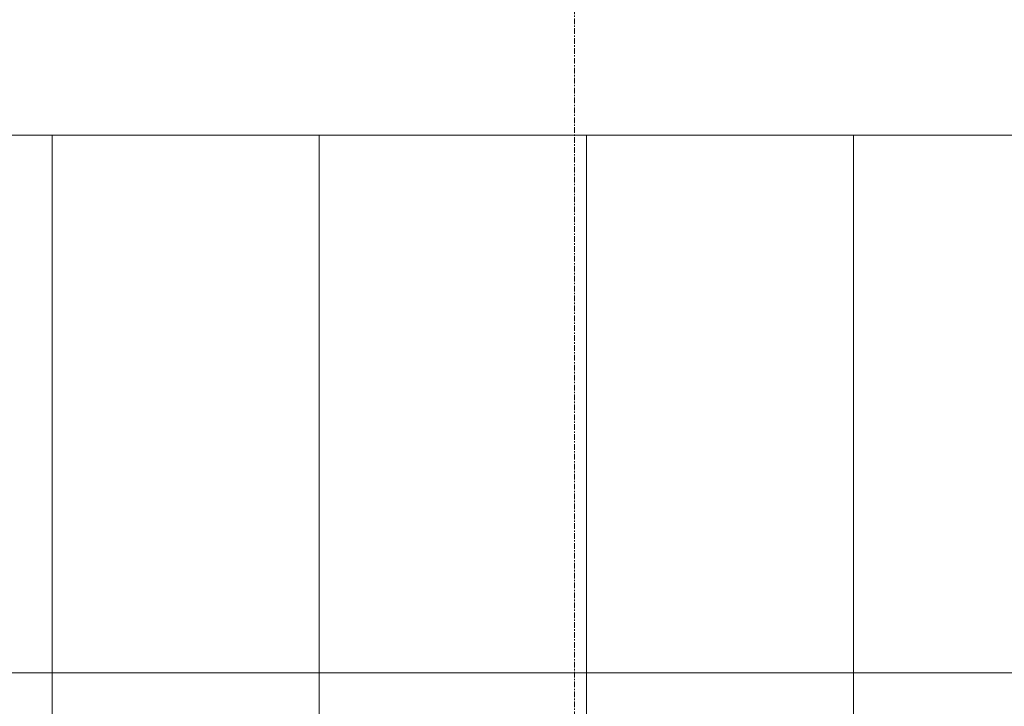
# Model space of a CAD drawing. Header units: millimetres. Extents: x 3625 to 171676, y -65096 to 217166.
# Tile 109 of 256: x 95696 to 97907, y -46169 to -44628. Entities that reach past the tile are written whole.
import ezdxf

# ---------------------------------------------------------------- set-up
doc = ezdxf.new("R2010")
doc.units = ezdxf.units.MM
doc.linetypes.add('stramien', pattern=[22.225, 12.7, -3.175, 3.175, -3.175])
for name, color, linetype, lineweight in [('A-DETL', 5, 'Continuous', 13), ('A-ROOF', 4, 'Continuous', 18), ('S-GRID', 1, 'Continuous', 18)]:
    doc.layers.add(name, color=color, linetype=linetype, lineweight=lineweight)

# ---------------------------------------------------------------- blocks, each defined once
blk = doc.blocks.new('27_KU_metalen dakbedekking binnenzijde publiekshal noord1 - 27_KU_metalen dakbedekking binnenzijde publiekshal noord-3102144-Plotview plafond eerste Verdieping - 1 op 100')
at = {"layer": 'A-ROOF'}
blk.add_line((10049, 16962.2), (35150.6, 16962.2), dxfattribs=at)

msp = doc.modelspace()

# ---------------------------------------------------------------- linework, layer by layer
at = {"layer": 'A-DETL'}
for p, q in [((95768.5, -44887.1), (95768.5, -56511)), ((96368.5, -44887.1), (96368.5, -56543.6)), ((96968.5, -44887.1), (96968.5, -56144.9)), ((97568.5, -44887.1), (97568.5, -56608.9)), ((105571.5, -46094.1), (76862, -46094.1))]:
    msp.add_line(p, q, dxfattribs=at)
at = {"layer": 'S-GRID', "linetype": 'stramien'}
msp.add_line((96941.5, -20221.6), (96941.5, -65096), dxfattribs=at)

# ---------------------------------------------------------------- block references
at = {"layer": 'A-ROOF'}
msp.add_blockref('27_KU_metalen dakbedekking binnenzijde publiekshal noord1 - 27_KU_metalen dakbedekking binnenzijde publiekshal noord-3102144-Plotview plafond eerste Verdieping - 1 op 100', (70424.9, -61849.3), dxfattribs=at)

doc.saveas('drawing.dxf')
